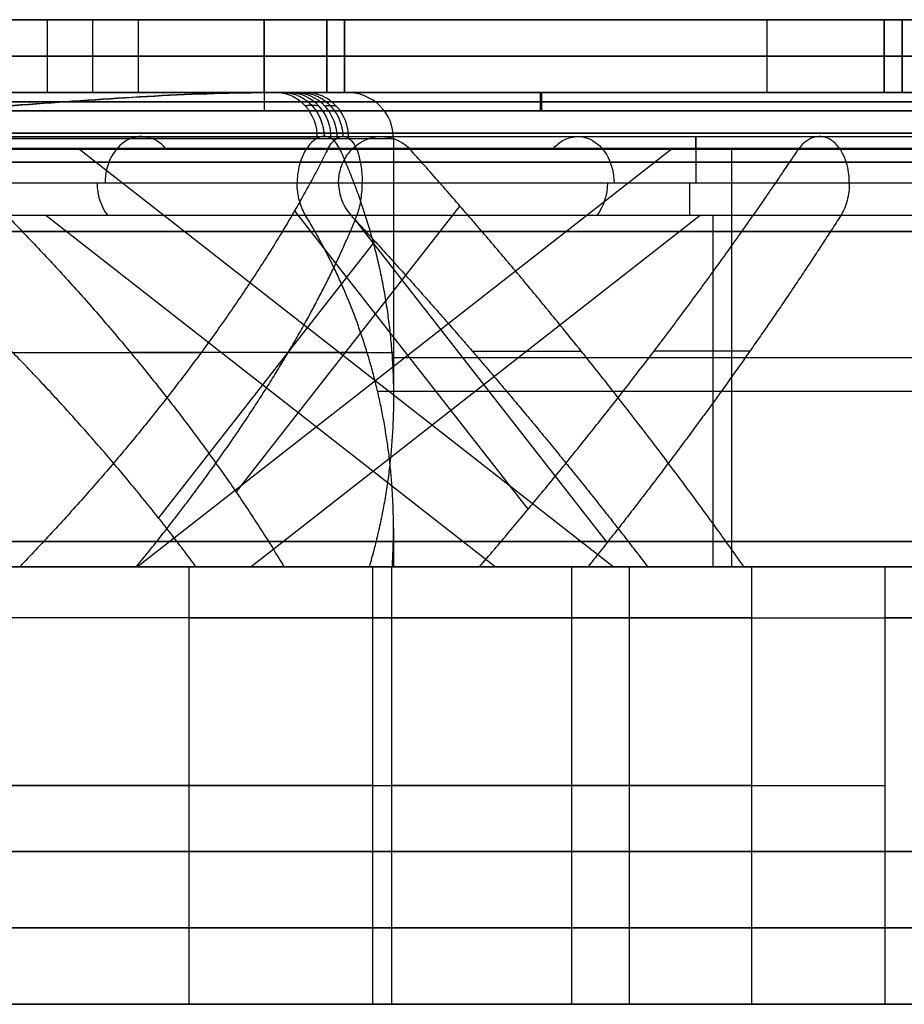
# Model space of a CAD drawing. Header units: millimetres. Extents: x -368 to 368, y -356 to 344.
# Tile 225 of 256: x -180 to -155, y 249 to 276. Entities that reach past the tile are written whole.
import ezdxf

# ---------------------------------------------------------------- set-up
doc = ezdxf.new("R2010")
doc.units = ezdxf.units.MM
doc.layers.add('Livello 01', color=7, linetype='Continuous')

# ---------------------------------------------------------------- blocks, each defined once
blk = doc.blocks.new('MCP139A13_01')
at = {"layer": 'Livello 01', "color": 8, "true_color": 0x808080}
for p, q in [((-61.70000000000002, -0.2000000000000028, 0.25), (-7.700000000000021, -0.1999999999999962, 0.25)), ((-34.70000000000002, -0.1999999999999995), (-34.70000000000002, -0.1999999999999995, 0.5000000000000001)), ((-34.70000000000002, -98.2, 0.5), (-34.70000000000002, -0.2000000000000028, 0.5)), ((-34.70000000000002, -98.2), (-34.70000000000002, -0.2000000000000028)), ((-7.700000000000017, -49.2, 0.5), (-61.70000000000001, -49.2, 0.5)), ((-7.700000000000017, -49.2), (-61.70000000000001, -49.2)), ((-61.7, -98.2, 0.25), (-7.700000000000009, -98.2, 0.25)), ((-34.70000000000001, -98.2), (-34.70000000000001, -98.2, 0.5000000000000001))]:
    blk.add_line(p, q, dxfattribs=at)
for points in [[(-61.70000000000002, -0.2000000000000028), (-7.700000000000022, -0.1999999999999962)], [(-7.700000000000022, -0.1999999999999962, 0.5), (-61.70000000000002, -0.2000000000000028, 0.5)], [(-7.700000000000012, -98.2), (-61.7, -98.2)], [(-61.7, -98.2, 0.5), (-7.700000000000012, -98.2, 0.5)]]:
    blk.add_open_spline(points, degree=1, dxfattribs=at)
blk = doc.blocks.new('MCP139A12_01')
at = {"layer": 'Livello 01', "color": 8, "true_color": 0x808080}
for p, q in [((-20.61552812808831, 39.99999999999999, 0.25), (20.6155281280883, 39.99999999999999, 0.25)), ((-40, -0.01083252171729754, 0.5), (40, -0.01083252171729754, 0.5)), ((-40, -0.01083252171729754), (40, -0.01083252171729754)), ((20.57343741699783, -40, 0.25), (-20.6155281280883, -40.00000000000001, 0.25)), ((20.57343741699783, -40.02166504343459, 0.25), (20.57343741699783, -40, 0.25)), ((20.57343741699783, -40.01083252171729, 0.5), (20.57343741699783, -40.01083252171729))]:
    blk.add_line(p, q, dxfattribs=at)
at = {"layer": 'Livello 01', "color": 8, "true_color": 0x808080, "extrusion": (0, 0, -1)}
for centre, radius, start, end in [((1.13686837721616e-13, -1.27897692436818e-13, -0.5), 45.00000000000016, 117.2660444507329, 152.7339555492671), ((0, 0, -0.25), 45.00000000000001, 117.2660444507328, 152.7339555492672), ((-3.854694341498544e-13, -4.103384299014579e-13, -0.5), 44.99999999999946, 207.2660444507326, 242.7942297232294), ((0, 0, -0.25), 45.00000000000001, 207.2660444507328, 242.7942297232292)]:
    blk.add_arc(centre, radius, start, end, dxfattribs=at)
at = {"layer": 'Livello 01', "color": 8, "true_color": 0x808080}
for centre, radius, start, end in [((-1.49213974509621e-13, -1.580957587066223e-13), 45.00000000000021, 27.26604445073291, 62.73395554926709), ((-2.255973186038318e-13, 2.380318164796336e-13), 45.00000000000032, 297.2057702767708, 332.7339555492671)]:
    blk.add_arc(centre, radius, start, end, dxfattribs=at)
for points in [[(20.61552812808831, 39.99999999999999, 0.5), (-20.6155281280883, 40, 0.5)], [(20.6155281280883, 39.99999999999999), (-20.6155281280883, 40)], [(20.6155281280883, 39.99999999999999), (20.61552812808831, 39.99999999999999, 0.5)], [(-20.61552812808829, -40.00000000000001, 0.5), (20.57343741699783, -40, 0.5)], [(-20.6155281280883, -40.00000000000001), (20.57343741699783, -40)], [(20.57343741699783, -40, 0.5), (20.57343741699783, -40.02166504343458, 0.5)], [(20.57343741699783, -40), (20.57343741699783, -40.02166504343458)], [(20.57343741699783, -40), (20.57343741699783, -40, 0.5)], [(20.57343741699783, -40.02166504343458, 0.5), (20.57343741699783, -40.02166504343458)]]:
    blk.add_open_spline(points, degree=1, dxfattribs=at)
blk = doc.blocks.new('MCP139A01_04_BRD24')
at = {"layer": 'Livello 01', "color": 250, "true_color": 0x1e1e1e}
for p, q in [((-69.20000000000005, 125, 1), (69.20000000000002, 125.0000000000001, 1)), ((36.90690632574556, 61.25000000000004, 1), (60.08293891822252, 61.25000000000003, 1)), ((48.49492262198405, 61.25000000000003), (48.49492262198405, 61.25000000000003, 2)), ((60.08293891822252, 56.25000000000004, 1), (36.90690632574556, 56.25000000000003, 1)), ((48.49492262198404, 56.25000000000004), (48.49492262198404, 56.25000000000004, 2)), ((30, 13.25000000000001), (30, 13.25000000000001, 2)), ((30, 10.75000000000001), (30, 10.75000000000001, 2)), ((79.19999999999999, 1.4210854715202e-14, 2), (0.8427192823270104, 1.4210854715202e-14, 2)), ((79.19999999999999, 1.4210854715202e-14), (0.8427192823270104, 1.4210854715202e-14)), ((17.70000000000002, -5.199999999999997, 1), (51.70000000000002, -5.199999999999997, 1)), ((34.70000000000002, -5.199999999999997), (34.70000000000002, -5.199999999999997, 2)), ((52.20000000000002, -9.2, 1), (52.20000000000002, -5.699999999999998, 1)), ((52.20000000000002, -7.449999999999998, 2), (52.20000000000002, -7.449999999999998)), ((13.20000000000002, -46.7, 1), (56.20000000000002, -46.7, 1)), ((34.70000000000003, -46.7), (34.70000000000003, -46.7, 2)), ((56.20000000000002, -51.7, 1), (13.20000000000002, -51.7, 1)), ((34.70000000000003, -51.7), (34.70000000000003, -51.7, 2)), ((52.20000000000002, -92.7, 1), (52.20000000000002, -89.2, 1)), ((52.20000000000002, -90.95, 2), (52.20000000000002, -90.95)), ((17.70000000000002, -93.2, 1), (51.70000000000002, -93.2, 1)), ((34.70000000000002, -93.2, 2), (34.70000000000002, -93.2)), ((-69.20000000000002, -125, 1), (69.20000000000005, -125, 1))]:
    blk.add_line(p, q, dxfattribs=at)
for centre, radius, start, end in [((21.70000000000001, 58.75000000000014), 38.99999999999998, 4.469136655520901, 175.5308633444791), ((21.70000000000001, 58.75000000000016, 2), 38.99999999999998, 4.46913665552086, 175.5308633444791), ((21.70000000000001, 58.75000000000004, 1), 39, 4.469136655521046, 175.5308633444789), ((21.70000000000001, 58.75000000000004, 1), 15, 11.15993687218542, 168.8400631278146), ((36.90690632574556, 61.75000000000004), 0.5000000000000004, 191.1599368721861, 270), ((36.90690632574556, 61.75000000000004, 2), 0.5000000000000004, 191.1599368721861, 270), ((36.90690632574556, 61.75000000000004, 1), 0.5, 191.1599368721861, 270), ((36.90690632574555, 55.75000000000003), 0.5000000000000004, 90, 168.8400631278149), ((36.90690632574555, 55.75000000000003, 2), 0.5000000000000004, 89.99999999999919, 168.8400631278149), ((36.90690632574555, 55.75000000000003, 1), 0.5, 90, 168.8400631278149), ((21.70000000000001, 58.74999999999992, 2), 38.99999999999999, 184.4691366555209, 355.5308633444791), ((21.70000000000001, 58.74999999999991), 38.99999999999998, 184.4691366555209, 355.5308633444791), ((21.70000000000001, 58.75000000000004, 1), 39, 184.469136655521, 355.5308633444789), ((21.70000000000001, 58.75000000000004, 1), 15, 191.1599368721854, 348.8400631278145), ((30, 12.00000000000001), 1.249999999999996, 359.9999999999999, 180), ((30, 12.00000000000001, 2), 1.249999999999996, 359.9999999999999, 180), ((30, 12.00000000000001, 1), 1.249999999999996, 0, 180), ((30, 12.00000000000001), 1.249999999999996, 180.0000000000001, 0), ((30, 12.00000000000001, 1), 1.249999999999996, 180, 0), ((51.70000000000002, -5.699999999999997), 0.5, 0, 90), ((51.70000000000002, -5.699999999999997, 2), 0.5, 0, 90), ((52.70000000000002, -9.2, 1), 0.5, 180, 270), ((52.70000000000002, -89.2, 1), 0.5, 90, 180), ((51.70000000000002, -92.7), 0.5000000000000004, 270, 0), ((51.70000000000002, -92.7, 2), 0.5000000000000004, 270, 0)]:
    blk.add_arc(centre, radius, start, end, dxfattribs=at)
at = {"layer": 'Livello 01', "color": 250, "true_color": 0x1e1e1e, "extrusion": (0, 0, -1)}
for centre, radius, start, end in [((-21.70000000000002, 58.75000000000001, -2), 15.00000000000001, 11.15993687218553, 168.8400631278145), ((-21.70000000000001, 58.75000000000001), 15.00000000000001, 11.15993687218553, 168.8400631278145), ((-21.70000000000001, 58.75000000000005), 15, 191.1599368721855, 348.8400631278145), ((-21.70000000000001, 58.75000000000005, -2), 15, 191.1599368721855, 348.8400631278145), ((-30, 12.00000000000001, -2), 1.249999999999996, 180.0000000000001, 0), ((-51.70000000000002, -5.699999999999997, -1), 0.5, 90, 180), ((-52.70000000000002, -9.2), 0.5, 270, 0), ((-52.70000000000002, -9.2, -2), 0.5, 270, 0), ((-52.70000000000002, -89.2), 0.5000000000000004, 0, 90), ((-52.70000000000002, -89.2, -2), 0.5000000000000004, 0, 90), ((-51.70000000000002, -92.7, -1), 0.5, 180, 270)]:
    blk.add_arc(centre, radius, start, end, dxfattribs=at)
at = {"layer": 'Livello 01', "color": 250, "true_color": 0x1e1e1e}
for points in [[(-69.20000000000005, 125, 2), (69.20000000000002, 125.0000000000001, 2)], [(-69.20000000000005, 125), (69.20000000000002, 125.0000000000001)], [(36.41636096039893, 61.65322580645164, 2), (36.41636096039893, 61.65322580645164)], [(36.90690632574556, 61.25000000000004, 2), (60.08293891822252, 61.25000000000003, 2)], [(36.90690632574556, 61.25000000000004), (60.08293891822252, 61.25000000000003)], [(36.90690632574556, 61.25000000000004, 2), (36.90690632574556, 61.25000000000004)], [(60.08293891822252, 56.25000000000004, 2), (36.90690632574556, 56.25000000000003, 2)], [(60.08293891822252, 56.25000000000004), (36.90690632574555, 56.25000000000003)], [(36.90690632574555, 56.25000000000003), (36.90690632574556, 56.25000000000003, 2)], [(36.41636096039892, 55.84677419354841), (36.41636096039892, 55.84677419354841, 2)], [(28.75, 12.00000000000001, 2), (28.75, 12.00000000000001)], [(31.24999999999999, 12.00000000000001), (31.24999999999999, 12.00000000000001, 2)], [(51.70000000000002, -5.199999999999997, 2), (17.70000000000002, -5.199999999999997, 2)], [(51.70000000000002, -5.199999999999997), (17.70000000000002, -5.199999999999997)], [(51.70000000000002, -5.199999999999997, 2), (51.70000000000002, -5.199999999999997)], [(52.20000000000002, -9.2, 2), (52.20000000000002, -5.699999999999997, 2)], [(52.20000000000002, -9.2), (52.20000000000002, -5.699999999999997)], [(52.20000000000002, -5.699999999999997), (52.20000000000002, -5.699999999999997, 2)], [(52.20000000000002, -9.2, 2), (52.20000000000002, -9.2)], [(13.20000000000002, -46.7, 2), (56.20000000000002, -46.7, 2)], [(13.20000000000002, -46.69999999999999), (56.20000000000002, -46.69999999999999)], [(56.20000000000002, -51.7, 2), (13.20000000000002, -51.7, 2)], [(56.20000000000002, -51.7), (13.20000000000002, -51.7)], [(52.20000000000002, -92.7, 2), (52.20000000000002, -89.2, 2)], [(52.20000000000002, -92.7), (52.20000000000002, -89.2)], [(52.20000000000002, -89.2), (52.20000000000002, -89.2, 2)], [(52.20000000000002, -92.7, 2), (52.20000000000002, -92.7)], [(17.70000000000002, -93.2, 2), (51.70000000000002, -93.2, 2)], [(17.70000000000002, -93.2), (51.70000000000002, -93.2)], [(51.70000000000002, -93.2), (51.70000000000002, -93.2, 2)], [(69.20000000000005, -125, 2), (-69.20000000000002, -125, 2)], [(69.20000000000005, -125), (-69.20000000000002, -125)]]:
    blk.add_open_spline(points, degree=1, dxfattribs=at)
blk = doc.blocks.new('VH808025V12')
at = {"layer": 'Livello 01', "color": 253, "true_color": 0x999999}
for p, q in [((1958.414026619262, 1467.608720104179, 40.00000000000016), (1921.698739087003, 1467.608720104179, 40.00000000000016)), ((1960.576833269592, 1455.608720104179, 56.87607782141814), (1960.576833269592, 1467.608720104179, 56.87607782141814)), ((1962.159955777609, 1455.608720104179, 48.26048746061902), (1962.159955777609, 1467.608720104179, 48.26048746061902)), ((1902.198739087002, 1465.513720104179), (1976.198739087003, 1465.513720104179)), ((1976.198739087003, 1465.513720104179, 80.00000000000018), (1902.198739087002, 1465.513720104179, 80.00000000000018)), ((1959.198739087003, 1463.418720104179), (1959.198739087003, 1463.418720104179, 5.35898384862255)), ((1959.198739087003, 1463.418720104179, 74.6410161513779), (1959.198739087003, 1463.418720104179, 80.00000000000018)), ((1950.083040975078, 1461.608720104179, 3.331287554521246), (1936.16656723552, 1461.608720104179, 22.76468933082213)), ((1955.136569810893, 1461.608720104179, 32.77258332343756), (1969.183341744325, 1461.608720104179, 63.74839159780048)), ((1965.512624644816, 1461.608720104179, 67.76043816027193), (1955.641041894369, 1461.608720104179, 45.99171748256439)), ((1958.484022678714, 1455.60872010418, 17.49358210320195), (1946.166860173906, 1445.980145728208, 17.49358210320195)), ((1946.384854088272, 1455.608720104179, 25.14706254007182), (1948.452940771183, 1455.608720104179, 25.14706254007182)), ((1961.720386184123, 1455.60872010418, 19.19308559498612), (1947.047154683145, 1444.138359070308, 19.19308559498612)), ((1963.349268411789, 1444.138359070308, 59.31849337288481), (1948.676036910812, 1455.608720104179, 59.31849337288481)), ((1951.370569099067, 1455.608720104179, 62.69732986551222), (1955.962241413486, 1455.608720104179, 62.69732986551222)), ((1964.108935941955, 1445.980145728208, 57.46772843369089), (1951.791773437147, 1455.608720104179, 57.46772843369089)), ((1953.564721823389, 1455.608720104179, 65.44871035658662), (1953.564721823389, 1455.608720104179, 59.69093539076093)), ((1955.036105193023, 1455.608720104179, 35.37097906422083), (1956.314878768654, 1455.608720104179, 35.37097906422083)), ((1955.698739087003, 1454.563547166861, 40.00000000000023), (1955.698739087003, 1455.608720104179, 40.00000000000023)), ((1955.710121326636, 1455.608720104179, 20.9719443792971), (1960.301793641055, 1455.608720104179, 20.9719443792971)), ((1955.792033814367, 1455.608720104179, 34.218006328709), (1955.792033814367, 1455.608720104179, 41.04531982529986)), ((1958.107640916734, 1455.608720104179, 23.72332487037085), (1958.107640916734, 1455.608720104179, 17.96554990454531)), ((1958.915866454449, 1455.608720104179, 44.63523379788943), (1958.915866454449, 1455.608720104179, 53.21332955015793)), ((1959.702022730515, 1455.608720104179, 42.84027681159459), (1975.438140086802, 1455.608720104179, 42.84027681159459)), ((1960.269267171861, 1455.608720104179, 56.19783597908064), (1965.759349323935, 1455.608720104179, 56.19783597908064)), ((1964.453876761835, 1445.980145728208, 31.41537440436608), (1964.453876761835, 1455.608720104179, 41.04531982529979)), ((1964.972327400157, 1444.138359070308, 33.16323946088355), (1964.972327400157, 1455.608720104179, 44.63523379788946)), ((1967.208753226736, 1455.608720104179, 44.6352337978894), (1967.208753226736, 1455.608720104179, 41.04531982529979)), ((1954.643434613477, 1446.10967911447, 45.80615019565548), (1961.555079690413, 1454.951263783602, 68.65589902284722)), ((1955.184814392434, 1446.682194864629, 7.311584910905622), (1949.254207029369, 1454.268806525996, 26.9180443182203)), ((1952.986325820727, 1445.846493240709, 49.06379898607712), (1959.388470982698, 1454.03631026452, 70.2291521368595)), ((1957.516522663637, 1445.710350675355, 8.586551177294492), (1951.380752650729, 1453.559412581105, 28.87127385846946)), ((1955.262353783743, 1450.794432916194, 36.23034711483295), (1975.357530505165, 1450.794432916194, 36.23034711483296)), ((1955.698739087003, 1443.863269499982, 40.00000000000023), (1955.698739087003, 1450.974146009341, 40.00000000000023)), ((1955.661980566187, 1449.873539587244, 38.89923662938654), (1975.527896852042, 1449.873539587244, 38.89923662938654)), ((1959.198739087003, 1446.418720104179), (1959.198739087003, 1446.418720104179, 5.358983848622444)), ((1959.198739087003, 1446.418720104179, 74.64101615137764), (1959.198739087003, 1446.418720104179, 80.00000000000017)), ((1976.198739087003, 1444.513720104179, 80.00000000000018), (1902.198739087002, 1444.513720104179, 80.00000000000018)), ((1902.198739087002, 1444.513720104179), (1976.198739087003, 1444.513720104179)), ((1942.29212532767, 1443.812056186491, 23.7925646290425), (1955.363266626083, 1443.81205618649, 7.401871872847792)), ((1953.79891708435, 1443.812056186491, 32.31333608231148), (1974.763399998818, 1443.812056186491, 32.31333608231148)), ((1954.311477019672, 1443.812056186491, 46.62232224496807), (1967.382618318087, 1443.812056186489, 63.0130150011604)), ((1923.953876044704, 1442.60872010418, 40.13384672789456), (1954.443602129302, 1442.60872010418, 40.13384672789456)), ((1965.69957749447, 1442.60872010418), (1965.69957749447, 1442.60872010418, 7.338873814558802)), ((1965.69957749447, 1442.60872010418, 72.66112618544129), (1965.69957749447, 1442.60872010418, 80.00000000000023))]:
    blk.add_line(p, q, dxfattribs=at)
at = {"layer": 'Livello 01', "color": 253, "true_color": 0x999999, "extrusion": (0, 1, 0)}
for centre, radius, start, end in [((-1939.198739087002, 40.00000000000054, 1467.608720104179), 17.50000000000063, 204.3931304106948, 279.9778218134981), ((-1939.198739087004, 40.00000000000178, 1467.608720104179), 17.49999999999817, 89.99999999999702, 159.9778218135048), ((-1939.198739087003, 40.00000000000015, 1461.608720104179), 17.50000000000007, 204.3931304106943, 279.9778218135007), ((-1939.198739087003, 40.00000000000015, 1461.608720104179), 17.50000000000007, 90, 159.9778218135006), ((-1939.198739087, 39.99999999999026, 1455.608720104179), 17.50000000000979, 90.0000000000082, 113.2121703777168), ((-1939.198739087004, 40.00000000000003, 1455.608720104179), 17.49999999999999, 228.0041092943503, 267.4978846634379), ((-1939.19873908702, 40.00000000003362, 1455.608720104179), 17.49999999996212, 113.2121703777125, 125.146966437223), ((-1939.198739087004, 40.00000000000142, 1455.608720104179), 17.49999999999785, 125.1469664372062, 159.9778218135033), ((-1939.198739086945, 40.00000000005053, 1455.608720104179), 17.50000000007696, 216.0693132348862, 228.0041092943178), ((-1939.198739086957, 40.00000000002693, 1455.608720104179), 17.50000000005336, 204.3931304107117, 216.069313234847), ((-1939.198739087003, 40.00000000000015, 1449.73599480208), 16.50000000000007, 94.15777432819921, 132.8755330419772), ((-1939.198739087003, 40.00000000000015, 1449.735994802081), 16.50000000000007, 197.014909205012, 235.7326758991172), ((-1939.198739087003, 40.00000000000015, 1449.73599480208), 16.50000000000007, 145.5863377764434, 184.3041044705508), ((-1939.198739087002, 39.99999999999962, 1446.418720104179), 38.24999999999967, 179.9999999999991, 270), ((-1939.198739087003, 39.99999999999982, 1446.41872010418), 40.00000000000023, 89.99999999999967, 179.9999999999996), ((-1939.198739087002, 40.00000000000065, 1446.418720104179), 40.00000000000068, 180.0000000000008, 270.0000000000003), ((-1939.198739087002, 39.99999999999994, 1446.418720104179), 38.25000000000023, 90, 179.9999999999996), ((-1939.198739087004, 39.99999999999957, 1443.863269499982), 16.49999999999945, 209.1761092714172, 257.8020939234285), ((-1939.198739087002, 39.99999999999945, 1443.863269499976), 16.50000000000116, 106.3189664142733, 154.944951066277), ((-1939.198739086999, 40.00000000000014, 1443.863269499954), 16.50000000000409, 157.7475378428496, 180), ((-1939.198739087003, 40.00000000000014, 1442.60872010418), 15.24545060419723, 179.9999999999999, 206.3735224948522)]:
    blk.add_arc(centre, radius, start, end, dxfattribs=at)
at = {"layer": 'Livello 01', "color": 253, "true_color": 0x999999, "extrusion": (0, -1, 0)}
for centre, radius, start, end in [((1939.198739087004, 40.00000000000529, -1467.608720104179), 38.24999999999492, 46.53236492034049, 90.00000000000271), ((1939.198739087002, 40.00000000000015, -1467.608720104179), 38.25000000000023, 286.5323649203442, 38.37991237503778), ((1939.198739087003, 40.00000000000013, -1463.418720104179), 40, 1.017777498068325e-14, 90.00000000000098), ((1939.198739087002, 40.0000000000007, -1463.41872010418), 40.00000000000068, 269.9999999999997, 359.9999999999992), ((1939.198739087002, 40.00000000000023, -1457.013720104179), 38.25000000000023, 46.53236492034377, 90), ((1939.198739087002, 40.00000000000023, -1457.013720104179), 38.25000000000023, 286.5323649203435, 38.37991237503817), ((1939.198739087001, 40.00000000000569, -1455.608720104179), 16.50000000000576, 273.4581726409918, 312.2037043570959), ((1939.198739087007, 39.99999999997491, -1455.608720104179), 38.24999999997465, 278.3799123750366, 286.5323649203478), ((1939.198739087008, 40.0000000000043, -1455.608720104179), 16.49999999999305, 16.31531549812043, 55.06084721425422), ((1939.198739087, 39.99999999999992, -1455.608720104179), 16.50000000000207, 324.8867440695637, 3.632275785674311), ((1938.010991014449, 38.51061102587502, -1455.608720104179), 38.25000000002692, 52.99458115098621, 58.38892913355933), ((1938.010991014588, 41.48938897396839, -1455.608720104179), 38.24999999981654, 310.1374382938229, 315.5317862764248), ((1939.198739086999, 39.99999999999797, -1455.608720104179), 38.25000000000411, 38.37991237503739, 46.53236492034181), ((1939.198739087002, 40.00000000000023, -1454.918720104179), 40.00000000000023, 270, 90), ((1938.010991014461, 41.48938897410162, -1449.699270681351), 38.25000000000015, 301.2642598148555, 306.6611298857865), ((1938.010991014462, 38.51061102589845, -1449.699270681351), 38.25000000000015, 44.12140267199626, 49.51827274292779), ((1939.198739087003, 40.00000000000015, -1443.863269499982), 16.49999999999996, 333.6264775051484, 0), ((1939.198739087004, 39.9999999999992, -1442.60872010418), 15.24545060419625, 282.1979060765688, 330.823890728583), ((1939.198739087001, 39.99999999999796, -1442.60872010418), 15.24545060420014, 25.05504893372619, 73.68103358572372), ((1939.198739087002, 40.00000000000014, -1442.60872010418), 15.24545060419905, 2.670376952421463e-14, 22.25246215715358)]:
    blk.add_arc(centre, radius, start, end, dxfattribs=at)
at = {"layer": 'Livello 01', "color": 253, "true_color": 0x999999, "extrusion": (0.6234898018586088, 0, -0.7818314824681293)}
blk.add_arc((1445.082056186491, 1533.379553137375, 1202.455273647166), 1.2700000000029, 270, 315.004078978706, dxfattribs=at)
at = {"layer": 'Livello 01', "color": 253, "true_color": 0x999999, "extrusion": (0.6234898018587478, 0, 0.7818314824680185)}
blk.add_arc((1445.082056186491, -1498.873696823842, 1264.985563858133), 1.269999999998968, 270, 315.0040789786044, dxfattribs=at)
at = {"layer": 'Livello 01', "color": 253, "true_color": 0x999999, "extrusion": (1, 0, 0)}
for centre, start, end in [((1445.082056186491, 32.3133360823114, 1963.812055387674), 270, 315.0040789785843), ((1445.082056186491, 32.3133360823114, 1963.991972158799), 137.9934730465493, 270)]:
    blk.add_arc(centre, 1.270000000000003, start, end, dxfattribs=at)
at = {"layer": 'Livello 01', "color": 253, "true_color": 0x999999, "extrusion": (0.6234898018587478, 0, -0.7818314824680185)}
blk.add_arc((1445.082056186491, 1533.379553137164, 1202.808234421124), 1.270000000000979, 137.9934730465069, 270, dxfattribs=at)
at = {"layer": 'Livello 01', "color": 253, "true_color": 0x999999, "extrusion": (0.6234898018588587, 0, 0.7818314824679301)}
blk.add_arc((1445.082056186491, -1498.873696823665, 1265.27553035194), 1.270000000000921, 137.9934730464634, 270, dxfattribs=at)
at = {"layer": 'Livello 01', "color": 253, "true_color": 0x999999, "extrusion": (0.4874956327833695, 5.934174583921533e-14, 0.8731254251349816)}
blk.add_arc((1443.863269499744, -1688.909348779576, 980.2759334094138), 1.254549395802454, 179.9999999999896, 269.9999999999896, dxfattribs=at)
at = {"layer": 'Livello 01', "color": 253, "true_color": 0x999999, "extrusion": (0.4442212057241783, -5.074231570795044e-14, 0.8959171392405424)}
blk.add_arc((1443.863269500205, -1734.837989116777, 897.2698875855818), 1.254549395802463, 179.9999999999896, 270.0000000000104, dxfattribs=at)
at = {"layer": 'Livello 01', "color": 253, "true_color": 0x999999, "extrusion": (-0.4234888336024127, -1.128771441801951e-13, 0.9059013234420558)}
blk.add_arc((-1443.863269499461, 1788.907708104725, -784.9929592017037), 1.254549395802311, 359.9999999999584, 89.99999999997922, dxfattribs=at)
at = {"layer": 'Livello 01', "color": 253, "true_color": 0x999999, "extrusion": (0.3786883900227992, -1.310179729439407e-13, -0.9255242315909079)}
blk.add_arc((1443.863269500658, 1825.168409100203, 697.3310791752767), 1.254549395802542, 90.00000000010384, 180, dxfattribs=at)
at = {"layer": 'Livello 01', "color": 253, "true_color": 0x999999, "extrusion": (0, 0, -1)}
blk.add_arc((-1954.444189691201, 1443.863269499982, -40.00000000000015), 1.254549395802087, 179.9999999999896, 270.0000000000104, dxfattribs=at)
at = {"layer": 'Livello 01', "color": 253, "true_color": 0x999999}
for points in [[(1902.198739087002, 1467.608720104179, 80.00000000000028), (1976.198739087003, 1467.608720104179, 80.00000000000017)], [(1976.198739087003, 1467.608720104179), (1902.198739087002, 1467.608720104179)], [(1936.16656723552, 1467.608720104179, 22.7646893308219), (1950.083040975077, 1467.608720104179, 3.331287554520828)], [(1950.083040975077, 1455.608720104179, 3.331287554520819), (1950.083040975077, 1467.608720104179, 3.331287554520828)], [(1955.136569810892, 1467.608720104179, 32.77258332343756), (1955.136569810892, 1455.608720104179, 32.77258332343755)], [(1969.183341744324, 1467.608720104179, 63.74839159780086), (1955.136569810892, 1467.608720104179, 32.77258332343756)], [(1955.641041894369, 1467.608720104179, 45.99171748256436), (1965.512624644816, 1467.608720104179, 67.76043816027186)], [(1955.641041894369, 1455.608720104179, 45.99171748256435), (1955.641041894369, 1467.608720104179, 45.99171748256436)], [(1965.512624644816, 1455.608720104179, 67.76043816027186), (1965.512624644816, 1467.608720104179, 67.76043816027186)], [(1969.183341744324, 1467.608720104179, 63.74839159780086), (1969.183341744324, 1455.608720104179, 63.74839159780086)], [(1939.198739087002, 1463.41872010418), (1976.198739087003, 1463.418720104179)], [(1976.198739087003, 1463.418720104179, 80.00000000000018), (1939.198739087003, 1463.41872010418, 80.00000000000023)], [(1950.083040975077, 1455.608720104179, 3.331287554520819), (1939.088145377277, 1455.608720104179, 18.68490569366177)], [(1945.448070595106, 1455.608720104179, 55.27075164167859), (1946.096138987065, 1455.608720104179, 56.08340370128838)], [(1958.059746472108, 1455.608720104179, 71.08529298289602), (1946.096138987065, 1455.608720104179, 56.08340370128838)], [(1948.648391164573, 1455.608720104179, 53.52605173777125), (1949.273064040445, 1455.608720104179, 54.30936674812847)], [(1949.273064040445, 1455.608720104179, 54.30936674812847), (1961.033304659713, 1455.608720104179, 69.05624204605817)], [(1950.282919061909, 1455.608720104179, 27.77744076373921), (1950.907591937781, 1455.608720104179, 26.99412575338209)], [(1950.907591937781, 1455.608720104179, 26.99412575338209), (1962.667832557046, 1455.608720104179, 12.24725045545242)], [(1953.344082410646, 1455.608720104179, 29.69663830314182), (1952.696014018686, 1455.608720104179, 30.50929036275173)], [(1965.307689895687, 1455.608720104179, 14.69474902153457), (1953.344082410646, 1455.608720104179, 29.69663830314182)], [(1960.515991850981, 1455.608720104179, 44.63523379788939), (1955.034287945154, 1455.608720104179, 44.63523379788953)], [(1955.136569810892, 1455.608720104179, 32.77258332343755), (1958.888053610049, 1455.608720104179, 41.04531982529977)], [(1965.512624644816, 1455.608720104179, 67.76043816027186), (1955.641041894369, 1455.608720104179, 45.99171748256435)], [(1955.665593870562, 1455.608720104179, 41.04531982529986), (1958.888053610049, 1455.608720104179, 41.04531982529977)], [(1958.888053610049, 1455.608720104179, 41.04531982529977), (1960.515991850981, 1455.608720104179, 44.63523379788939)], [(1958.888053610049, 1455.608720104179, 41.04531982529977), (1975.529452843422, 1455.608720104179, 41.0453198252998)], [(1960.515991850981, 1455.608720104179, 44.63523379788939), (1969.183341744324, 1455.608720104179, 63.74839159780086)], [(1975.261845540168, 1455.608720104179, 44.6352337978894), (1960.515991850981, 1455.608720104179, 44.63523379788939)], [(1939.198739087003, 1446.41872010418, 80.0000000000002), (1976.198739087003, 1446.418720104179, 80.00000000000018)], [(1976.198739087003, 1446.418720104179), (1939.198739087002, 1446.41872010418)], [(1954.539350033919, 1445.980145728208, 6.994811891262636), (1941.27255736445, 1445.980145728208, 23.63084370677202)], [(1974.567948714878, 1445.980145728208, 31.41537440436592), (1953.289665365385, 1445.980145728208, 31.41537440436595)], [(1967.962811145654, 1445.980145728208, 62.30033508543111), (1954.696018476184, 1445.980145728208, 45.66430326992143)], [(1940.836099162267, 1445.08205618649, 23.58144184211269), (1954.193833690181, 1445.08205618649, 6.831372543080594)], [(1953.05616206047, 1445.08205618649, 31.0433360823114), (1974.480304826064, 1445.08205618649, 31.04333608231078)], [(1954.841302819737, 1445.08205618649, 45.24978093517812), (1968.199037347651, 1445.08205618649, 61.99985023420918)], [(1956.130238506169, 1444.138359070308, 7.803258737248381), (1943.216457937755, 1444.138359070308, 23.99662737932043)], [(1966.820627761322, 1444.138359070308, 63.6714403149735), (1953.906847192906, 1444.138359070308, 47.478071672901)], [(1974.927782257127, 1444.138359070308, 33.1632394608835), (1954.215686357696, 1444.138359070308, 33.16323946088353)], [(1976.198739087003, 1442.60872010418, 80.0000000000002), (1952.200415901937, 1442.60872010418, 80.00000000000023)], [(1952.200415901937, 1442.60872010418), (1976.198739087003, 1442.60872010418)]]:
    blk.add_open_spline(points, degree=1, dxfattribs=at)
for points, weights, degree in [([(1950.282919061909, 1455.608720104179, 27.77744076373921), (1947.755887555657, 1452.204659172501, 25.48577078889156), (1944.656903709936, 1448.893049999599, 24.05960858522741), (1941.27255736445, 1445.980145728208, 23.63084370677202)], [1, 0.9691737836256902, 0.9691737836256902, 1], 3), ([(1943.216457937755, 1444.138359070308, 23.99662737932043), (1947.096992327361, 1447.779184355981, 24.97085303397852), (1950.394685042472, 1451.76942669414, 27.23644027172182), (1952.696014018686, 1455.608720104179, 30.50929036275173)], [1, 0.95820086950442, 0.95820086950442, 1], 3), ([(1953.906847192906, 1444.138359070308, 47.478071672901), (1952.093547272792, 1447.779184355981, 51.04452736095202), (1949.150957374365, 1451.76942669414, 53.75539944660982), (1945.448070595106, 1455.608720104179, 55.27075164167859)], [1, 0.9582008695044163, 0.9582008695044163, 1], 3), ([(1948.648391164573, 1455.608720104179, 53.52605173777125), (1951.44492159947, 1452.2046591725, 51.57232273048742), (1953.524915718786, 1448.893049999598, 48.86838782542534), (1954.696018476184, 1445.980145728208, 45.66430326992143)], [1, 0.9691737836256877, 0.9691737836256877, 1], 3), ([(1955.665593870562, 1455.608720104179, 41.04531982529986), (1955.881715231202, 1452.204659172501, 37.64077417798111), (1955.0645489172, 1448.893049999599, 34.3286934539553), (1953.289665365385, 1445.980145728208, 31.41537440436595)], [1, 0.9691737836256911, 0.9691737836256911, 1], 3), ([(1954.215686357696, 1444.138359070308, 33.16323946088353), (1955.873479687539, 1447.779184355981, 36.80458317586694), (1956.158250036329, 1451.76942669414, 40.79539369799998), (1955.034287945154, 1455.608720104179, 44.63523379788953)], [1, 0.9582008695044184, 0.9582008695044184, 1], 3), ([(1954.539350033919, 1445.980145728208, 6.994811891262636), (1957.464232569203, 1449.140270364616, 8.39629330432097), (1960.188317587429, 1452.367078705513, 10.15653442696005), (1962.667832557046, 1455.608720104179, 12.24725045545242)], [1, 0.9946437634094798, 0.9946437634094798, 1], 3), ([(1965.307689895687, 1455.608720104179, 14.69474902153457), (1962.607418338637, 1451.78296982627, 11.94388169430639), (1959.525010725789, 1447.930448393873, 9.629254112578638), (1956.130238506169, 1444.138359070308, 7.803258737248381)], [1, 0.9924548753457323, 0.9924548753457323, 1], 3), ([(1958.059746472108, 1455.608720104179, 71.08529298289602), (1961.342510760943, 1451.78296982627, 69.06484843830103), (1964.28500601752, 1447.930448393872, 66.57477631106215), (1966.820627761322, 1444.138359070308, 63.6714403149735)], [1, 0.9924548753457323, 0.9924548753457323, 1], 3), ([(1967.962811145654, 1445.980145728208, 62.30033508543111), (1965.945620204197, 1449.140270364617, 64.84002575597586), (1963.623346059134, 1452.367078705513, 67.10412177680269), (1961.033304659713, 1455.608720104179, 69.05624204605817)], [1, 0.99464376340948, 0.99464376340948, 1], 3), ([(1978.564662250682, 1443.724643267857, 40.0000000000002), (1978.564662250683, 1443.724643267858, -38.73184632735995), (1899.832815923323, 1443.724643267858, -38.7318463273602), (1899.832815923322, 1443.724643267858, 40.00000000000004)], [0.8535533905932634, 0.2845177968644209, 0.2845177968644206, 0.8535533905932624], 3), ([(1899.832815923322, 1443.724643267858, 40.00000000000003), (1899.832815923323, 1443.724643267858, 118.7318463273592), (1978.564662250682, 1443.724643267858, 118.7318463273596), (1978.564662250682, 1443.724643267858, 40.00000000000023)], [0.8535533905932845, 0.2845177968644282, 0.2845177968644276, 0.8535533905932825], 3), ([(1952.688629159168, 1442.60872010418, 32.8951766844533), (1953.754173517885, 1442.60872010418, 32.33387896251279), (1953.797669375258, 1443.812058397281, 32.31096661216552)], [0.9999999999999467, 0.7213945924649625, 1.000000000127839], 2), ([(1953.164322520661, 1442.60872010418, 46.11703587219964), (1954.267518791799, 1442.60872010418, 46.60014859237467), (1954.312551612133, 1443.812058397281, 46.61986940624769)], [1.000000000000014, 0.7213945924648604, 1.000000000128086], 2), ([(1952.200415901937, 1442.60872010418), (1972.575864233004, 1442.60872010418, 6.622874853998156), (1979.198739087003, 1442.60872010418, 26.99832318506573)], [1, 0.8910567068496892, 1], 2), ([(1979.198739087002, 1442.60872010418, 53.00167681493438), (1972.575864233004, 1442.608720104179, 73.3771251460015), (1952.200415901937, 1442.60872010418, 80.00000000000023)], [1, 0.8910567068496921, 1], 2)]:
    blk.add_rational_spline(points, weights, degree=degree, dxfattribs=at)
for points, knots in [([(1953.289665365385, 1445.980145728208, 31.41537440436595), (1953.255345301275, 1445.923820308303, 31.35904096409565), (1953.223824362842, 1445.862350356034, 31.30805822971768), (1953.167099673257, 1445.728511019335, 31.21718887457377), (1953.141648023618, 1445.65512032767, 31.17691770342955), (1953.100202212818, 1445.501655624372, 31.11175980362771), (1953.084057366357, 1445.421666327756, 31.08661936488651), (1953.061923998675, 1445.254653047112, 31.05223367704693), (1953.056162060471, 1445.167649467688, 31.04333608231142), (1953.05616206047, 1445.08205618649, 31.0433360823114)], [0, 0, 0, 0, 0.2584739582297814, 0.2584739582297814, 0.5169479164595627, 0.5169479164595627, 0.775421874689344, 0.775421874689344, 1.033895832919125, 1.033895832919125, 1.033895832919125, 1.033895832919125]), ([(1954.193833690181, 1445.08205618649, 6.831372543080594), (1954.193833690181, 1445.16540222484, 6.831372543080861), (1954.201663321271, 1445.249879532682, 6.835025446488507), (1954.232045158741, 1445.412800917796, 6.849236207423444), (1954.254514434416, 1445.492193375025, 6.859755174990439), (1954.344155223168, 1445.724035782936, 6.901896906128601), (1954.430541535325, 1445.862585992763, 6.942675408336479), (1954.539350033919, 1445.980145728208, 6.994811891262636)], [0, 0, 0, 0, 0.2516609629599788, 0.2516609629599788, 0.503321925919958, 0.503321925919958, 1.006643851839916, 1.006643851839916, 1.006643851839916, 1.006643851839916]), ([(1954.696018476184, 1445.980145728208, 45.66430326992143), (1954.718663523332, 1445.923820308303, 45.60234743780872), (1954.738870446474, 1445.862350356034, 45.54591616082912), (1954.774547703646, 1445.728511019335, 45.44491089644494), (1954.790164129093, 1445.65512032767, 45.39990333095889), (1954.815265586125, 1445.501655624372, 45.3268744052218), (1954.824855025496, 1445.421666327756, 45.29857704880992), (1954.837938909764, 1445.254653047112, 45.25983335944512), (1954.841302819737, 1445.167649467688, 45.24978093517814), (1954.841302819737, 1445.08205618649, 45.24978093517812)], [0, 0, 0, 0, 0.2584739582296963, 0.2584739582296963, 0.5169479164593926, 0.5169479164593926, 0.775421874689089, 0.775421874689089, 1.033895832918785, 1.033895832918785, 1.033895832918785, 1.033895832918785]), ([(1968.199037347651, 1445.08205618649, 61.99985023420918), (1968.199037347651, 1445.16540222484, 61.99985023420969), (1968.193733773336, 1445.249879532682, 62.00667071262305), (1968.173118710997, 1445.412800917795, 62.03312862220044), (1968.157863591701, 1445.492193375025, 62.05269385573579), (1968.096831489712, 1445.724035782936, 62.13070974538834), (1968.037852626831, 1445.862585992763, 62.20585610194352), (1967.962811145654, 1445.980145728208, 62.30033508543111)], [0, 0, 0, 0, 0.2516609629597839, 0.2516609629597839, 0.5033219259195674, 0.5033219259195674, 1.006643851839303, 1.006643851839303, 1.006643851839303, 1.006643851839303]), ([(1953.605308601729, 1443.863269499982, 31.95632205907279), (1953.46860476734, 1443.934990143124, 31.71147967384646), (1953.332981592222, 1444.082206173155, 31.48458579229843), (1953.176904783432, 1444.401686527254, 31.23240874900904), (1953.133080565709, 1444.524944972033, 31.16329983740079), (1953.07271781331, 1444.791965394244, 31.06882670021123), (1953.056162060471, 1444.937813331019, 31.04333608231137), (1953.05616206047, 1445.08205618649, 31.0433360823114)], [-1.758703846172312, -1.758703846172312, -1.758703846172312, -1.758703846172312, -0.8793519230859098, -0.8793519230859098, -0.4396759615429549, -0.4396759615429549, 0, 0, 0, 0]), ([(1954.193833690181, 1445.08205618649, 6.831372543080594), (1954.193833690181, 1444.958608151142, 6.83137254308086), (1954.210663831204, 1444.835424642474, 6.839216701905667), (1954.276903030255, 1444.598419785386, 6.870262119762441), (1954.325054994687, 1444.48760307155, 6.892876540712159), (1954.451005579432, 1444.281217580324, 6.952549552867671), (1954.526226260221, 1444.19011163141, 6.988394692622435), (1954.698123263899, 1444.033077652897, 7.071207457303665), (1954.794494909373, 1443.968049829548, 7.118045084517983), (1955.098852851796, 1443.822363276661, 7.26777865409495), (1955.328254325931, 1443.789821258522, 7.383169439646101), (1955.652943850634, 1443.846898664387, 7.550637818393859), (1955.758891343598, 1443.883219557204, 7.605954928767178), (1955.957209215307, 1443.988275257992, 7.710574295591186), (1956.048007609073, 1444.055621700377, 7.759028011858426), (1956.130238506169, 1444.138359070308, 7.803258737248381)], [-2.981985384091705, -2.981985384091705, -2.981985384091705, -2.981985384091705, -2.609237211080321, -2.609237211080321, -2.236489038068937, -2.236489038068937, -1.863740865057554, -1.863740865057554, -1.49099269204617, -1.49099269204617, -0.745496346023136, -0.745496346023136, -0.372748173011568, -0.372748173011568, 0, 0, 0, 0]), ([(1954.469888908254, 1443.86326949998, 46.24835843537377), (1954.57608094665, 1443.934990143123, 45.98882234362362), (1954.668914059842, 1444.082206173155, 45.74132185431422), (1954.768761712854, 1444.401686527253, 45.46206627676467), (1954.795469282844, 1444.524944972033, 45.3847144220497), (1954.831695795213, 1444.791965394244, 45.27861788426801), (1954.841302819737, 1444.937813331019, 45.24978093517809), (1954.841302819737, 1445.08205618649, 45.24978093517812)], [-1.758703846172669, -1.758703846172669, -1.758703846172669, -1.758703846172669, -0.8793519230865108, -0.8793519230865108, -0.4396759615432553, -0.4396759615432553, 0, 0, 0, 0]), ([(1968.199037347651, 1445.08205618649, 61.99985023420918), (1968.199037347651, 1444.958608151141, 61.99985023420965), (1968.187644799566, 1444.835424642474, 62.01451291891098), (1968.142638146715, 1444.598419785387, 62.07218310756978), (1968.109875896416, 1444.48760307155, 62.11409561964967), (1968.023672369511, 1444.281217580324, 62.22360986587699), (1967.971987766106, 1444.19011163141, 62.28896831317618), (1967.853000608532, 1444.033077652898, 62.43812792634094), (1967.785892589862, 1443.968049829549, 62.52166098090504), (1967.572187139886, 1443.822363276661, 62.78506918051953), (1967.408642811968, 1443.789821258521, 62.98304221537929), (1967.173122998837, 1443.846898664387, 63.26232587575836), (1967.095617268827, 1443.883219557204, 63.3533078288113), (1966.949491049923, 1443.988275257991, 63.52337345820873), (1966.882047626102, 1444.055621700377, 63.60111338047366), (1966.820627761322, 1444.138359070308, 63.6714403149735)], [-2.981985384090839, -2.981985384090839, -2.981985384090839, -2.981985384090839, -2.609237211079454, -2.609237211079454, -2.236489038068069, -2.236489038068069, -1.863740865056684, -1.863740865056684, -1.4909926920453, -1.4909926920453, -0.745496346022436, -0.745496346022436, -0.372748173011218, -0.372748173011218, 0, 0, 0, 0]), ([(1953.906847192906, 1444.138359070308, 47.478071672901), (1953.942674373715, 1444.073564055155, 47.40760563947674), (1953.982064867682, 1444.016863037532, 47.32882800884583), (1954.062762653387, 1443.924968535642, 47.16374514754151), (1954.10408849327, 1443.889310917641, 47.07745755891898), (1954.146110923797, 1443.863269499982, 46.9875657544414)], [-0.6171025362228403, -0.6171025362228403, -0.6171025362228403, -0.6171025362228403, -0.3085512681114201, -0.3085512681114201, 0, 0, 0, 0]), ([(1954.215686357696, 1444.138359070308, 33.16323946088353), (1954.182931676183, 1444.073564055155, 33.09129378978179), (1954.14590041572, 1444.016863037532, 33.01138001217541), (1954.067147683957, 1443.924968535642, 32.84536046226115), (1954.025451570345, 1443.889310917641, 32.75925118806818), (1953.981371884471, 1443.863269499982, 32.67035010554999)], [-0.6171025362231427, -0.6171025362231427, -0.6171025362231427, -0.6171025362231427, -0.3085512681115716, -0.3085512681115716, 0, 0, 0, 0]), ([(1953.981371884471, 1443.863269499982, 32.67035010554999), (1953.923130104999, 1443.828861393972, 32.55288653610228), (1953.860740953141, 1443.811852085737, 32.43072228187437), (1953.734789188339, 1443.812264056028, 32.19157433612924), (1953.66942617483, 1443.829630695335, 32.07115936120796), (1953.605308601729, 1443.863269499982, 31.95632205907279)], [-0.8179273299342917, -0.8179273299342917, -0.8179273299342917, -0.8179273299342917, -0.4089636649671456, -0.4089636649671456, 0, 0, 0, 0]), ([(1954.146110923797, 1443.863269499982, 46.9875657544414), (1954.201634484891, 1443.828861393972, 46.86879316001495), (1954.258247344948, 1443.811852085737, 46.7438471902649), (1954.366691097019, 1443.812264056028, 46.49626782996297), (1954.420082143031, 1443.829630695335, 46.37008745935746), (1954.469888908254, 1443.86326949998, 46.24835843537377)], [-0.8179273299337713, -0.8179273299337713, -0.8179273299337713, -0.8179273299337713, -0.4089636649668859, -0.4089636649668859, 0, 0, 0, 0]), ([(1952.200415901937, 1442.60872010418, 80.00000000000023), (1951.111894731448, 1442.608720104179, 80.0000000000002), (1950.02567607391, 1442.652573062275, 80.00000000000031), (1947.855118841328, 1442.776086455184, 80.00000000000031), (1946.770797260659, 1442.856070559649, 80.0000000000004), (1944.601795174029, 1443.009202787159, 80.00000000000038), (1943.516906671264, 1443.082106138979, 80.00000000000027), (1941.348350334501, 1443.184739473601, 80.00000000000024), (1940.26455937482, 1443.213945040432, 80.0000000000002), (1938.098277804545, 1443.213342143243, 80.00000000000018), (1937.015786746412, 1443.183553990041, 80.00000000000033), (1934.851766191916, 1443.080338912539, 80.00000000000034), (1933.770224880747, 1443.007448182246, 80.00000000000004), (1931.607296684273, 1442.854658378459, 80.00000000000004), (1930.525904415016, 1442.775003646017, 80.00000000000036), (1928.362315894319, 1442.652181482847, 80.00000000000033), (1927.28009726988, 1442.608720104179, 80.00000000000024), (1926.197062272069, 1442.60872010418, 80.0000000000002)], [-26.03936089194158, -26.03936089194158, -26.03936089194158, -26.03936089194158, -22.78444078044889, -22.78444078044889, -19.52952066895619, -19.52952066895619, -16.27460055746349, -16.27460055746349, -13.01968044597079, -13.01968044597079, -9.764760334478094, -9.764760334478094, -6.509840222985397, -6.509840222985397, -3.254920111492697, -3.254920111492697, 0, 0, 0, 0]), ([(1926.197062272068, 1442.60872010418), (1927.285583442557, 1442.608720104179), (1928.371802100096, 1442.652573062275), (1930.542359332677, 1442.776086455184), (1931.626680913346, 1442.856070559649), (1933.795682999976, 1443.009202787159), (1934.880571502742, 1443.082106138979), (1937.049127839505, 1443.184739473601), (1938.132918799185, 1443.213945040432), (1940.299200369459, 1443.213342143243), (1941.381691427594, 1443.183553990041), (1943.54571198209, 1443.080338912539), (1944.627253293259, 1443.007448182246), (1946.790181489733, 1442.854658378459), (1947.871573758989, 1442.775003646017), (1950.035162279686, 1442.652181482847), (1951.117380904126, 1442.608720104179), (1952.200415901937, 1442.60872010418)], [-26.03936089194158, -26.03936089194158, -26.03936089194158, -26.03936089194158, -22.78444078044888, -22.78444078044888, -19.52952066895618, -19.52952066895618, -16.27460055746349, -16.27460055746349, -13.01968044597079, -13.01968044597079, -9.764760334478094, -9.764760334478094, -6.509840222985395, -6.509840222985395, -3.254920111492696, -3.254920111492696, 0, 0, 0, 0]), ([(1952.509929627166, 1442.60872010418, 32.56790941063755), (1952.570531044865, 1442.608720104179, 32.67644912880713), (1952.630704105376, 1442.60872010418, 32.78521445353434), (1952.746543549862, 1442.60872010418, 33.00511867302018), (1952.802177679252, 1442.60872010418, 33.11627455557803), (1952.857399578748, 1442.60872010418, 33.22764755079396)], [0, 0, 0, 0, 0.3728872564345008, 0.3728872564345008, 0.7457745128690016, 0.7457745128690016, 0.7457745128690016, 0.7457745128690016]), ([(1953.308773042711, 1442.60872010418, 45.77327514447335), (1953.26169763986, 1442.608720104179, 45.88832864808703), (1953.214178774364, 1442.60872010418, 46.00318791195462), (1953.114475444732, 1442.60872010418, 46.23086287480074), (1953.062257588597, 1442.60872010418, 46.343663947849), (1953.009612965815, 1442.60872010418, 46.45627809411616)], [0, 0, 0, 0, 0.3728872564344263, 0.3728872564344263, 0.7457745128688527, 0.7457745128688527, 0.7457745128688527, 0.7457745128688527])]:
    blk.add_open_spline(points, degree=3, knots=knots, dxfattribs=at)
for points, weights, knots in [([(1953.652168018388, 1442.976169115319, 32.83357874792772), (1953.586626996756, 1442.964603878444, 32.72737776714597), (1953.519987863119, 1442.95816469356, 32.60942815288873), (1953.394621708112, 1442.958324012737, 32.37108214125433), (1953.335337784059, 1442.964866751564, 32.24969357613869), (1953.284479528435, 1442.976169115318, 32.1354518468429)], [0.8535533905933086, 0.8582207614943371, 0.8607290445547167, 0.8606655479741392, 0.8581077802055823, 0.8535533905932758], [2.085311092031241e-13, 2.085311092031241e-13, 2.085311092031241e-13, 2.085311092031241e-13, 0.4089502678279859, 0.4089502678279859, 0.8179005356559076, 0.8179005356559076, 0.8179005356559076, 0.8179005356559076]), ([(1953.813238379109, 1442.976169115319, 46.83195520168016), (1953.855405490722, 1442.964603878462, 46.71449793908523), (1953.906073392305, 1442.958164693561, 46.58885698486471), (1954.01425528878, 1442.958324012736, 46.34223547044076), (1954.072197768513, 1442.964866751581, 46.22020089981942), (1954.12980594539, 1442.976169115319, 46.10920976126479)], [0.8535533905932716, 0.8582207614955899, 0.8607290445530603, 0.8606655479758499, 0.8581077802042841, 0.8535533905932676], [-6.958843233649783e-14, -6.958843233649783e-14, -6.958843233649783e-14, -6.958843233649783e-14, 0.4089502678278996, 0.4089502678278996, 0.8179005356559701, 0.8179005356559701, 0.8179005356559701, 0.8179005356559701])]:
    blk.add_rational_spline(points, weights, degree=3, knots=knots, dxfattribs=at)
blk = doc.blocks.new('MCP144A19_03')
at = {"layer": 'Livello 01', "color": 253, "true_color": 0x999999}
for points in [[(-100, 274.7500000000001), (99.99999999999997, 274.7500000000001)], [(67.49999999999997, 113.5), (-67.50000000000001, 113.5)], [(-67.49999999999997, -113.5), (67.50000000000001, -113.5)], [(100.0000000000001, -275.25), (-99.99999999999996, -275.25)]]:
    blk.add_open_spline(points, degree=1, dxfattribs=at)
blk = doc.blocks.new('MCP144A18_02')
at = {"layer": 'Livello 01', "color": 253, "true_color": 0x999999}
for p, q in [((-28.49999999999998, -100, 7.5), (-28.50000000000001, 99.99999999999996, 7.5)), ((28.5, 100, 7.5), (28.50000000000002, -100, 7.5))]:
    blk.add_line(p, q, dxfattribs=at)
for points in [[(-28.49999999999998, -100), (-28.50000000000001, 99.99999999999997)], [(-28.50000000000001, 99.99999999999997, 15), (-28.49999999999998, -100, 15)], [(28.49999999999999, 100), (28.50000000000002, -100)], [(28.50000000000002, -100, 15), (28.49999999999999, 100, 15)]]:
    blk.add_open_spline(points, degree=1, dxfattribs=at)
blk = doc.blocks.new('MCA144A01_04')
at = {"layer": 'Livello 01'}
blk.add_blockref('MCP144A19_03', (-207.5000000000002, 0.2499999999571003, -567.9999999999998), dxfattribs=at)
at = {"layer": 'Livello 01', "extrusion": (-3.087807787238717e-16, 1, -2.220446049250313e-16), "rotation": 90}
blk.add_blockref('MCP144A18_02', (207.5000000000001, -596.5, 170.2499999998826), dxfattribs=at)
at = {"layer": 'Livello 01', "extrusion": (3.139217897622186e-16, -1, -8.326672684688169e-17), "rotation": 270}
blk.add_blockref('MCP144A18_02', (-207.5, -596.4999999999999, 144.7500000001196), dxfattribs=at)

msp = doc.modelspace()

# ---------------------------------------------------------------- block references
at = {"layer": 'Livello 01', "extrusion": (0, -1, -5.551115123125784e-16)}
msp.add_blockref('MCA144A01_04', (0, -284.0304424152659, 295.9695575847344), dxfattribs=at)
at = {"layer": 'Livello 01', "extrusion": (-1.23259516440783e-32, 1, 5.551115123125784e-16), "rotation": 180}
for name, p in [('MCP139A01_04_BRD24', (207.6113673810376, -283.5021727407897, 273.5804424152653)), ('MCP139A12_01', (185.9113673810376, -342.2521727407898, 273.0804424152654))]:
    msp.add_blockref(name, p, dxfattribs=at)
at = {"layer": 'Livello 01', "extrusion": (-1.02843081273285e-14, 5.551115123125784e-16, -1), "rotation": 180}
msp.add_blockref('VH808025V12', (2125.064015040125, 1716.189162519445, 302.2401921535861), dxfattribs=at)
at = {"layer": 'Livello 01', "extrusion": (1.23259516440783e-32, -1, -5.551115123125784e-16), "rotation": 180}
msp.add_blockref('MCP139A13_01', (-207.6113673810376, -283.5021727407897, -273.5804424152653), dxfattribs=at)

doc.saveas('drawing.dxf')
